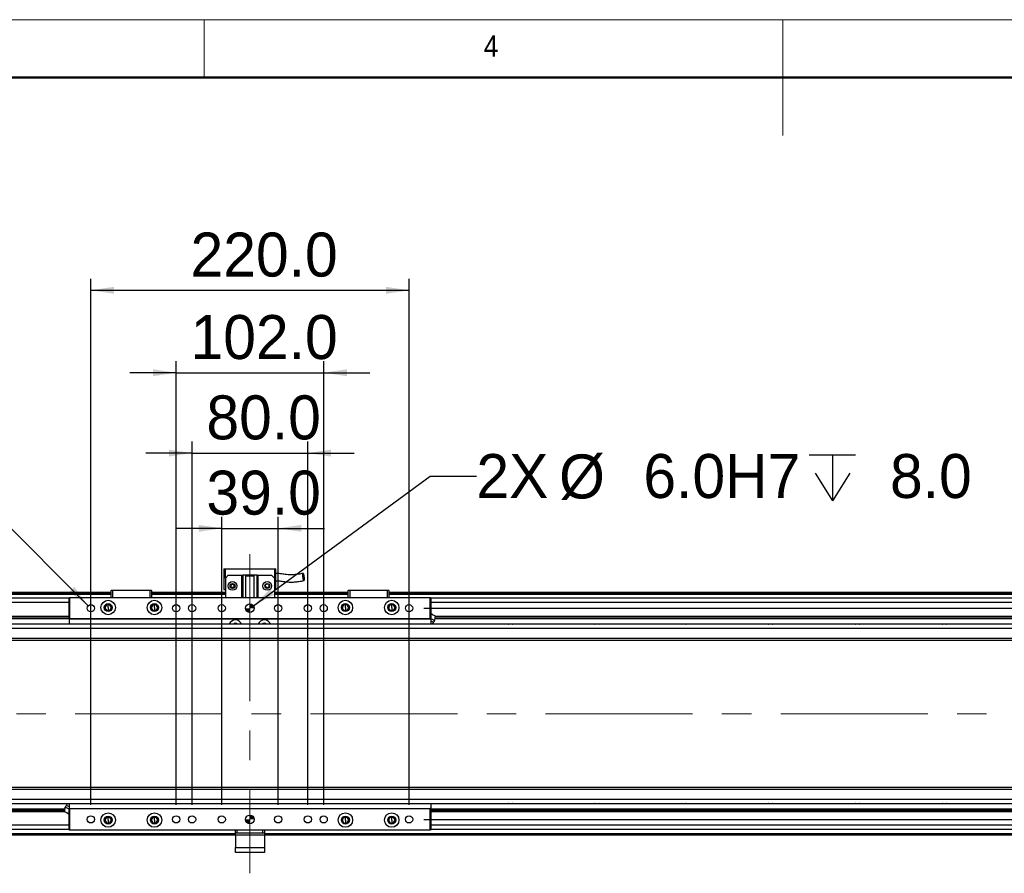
# Model space of a CAD drawing. Header units: millimetres. Extents: x 40 to 3320, y 40 to 2336.
# Tile 6 of 8: x 1153 to 1833, y 1746 to 2336. Entities that reach past the tile are written whole.
import ezdxf

# ---------------------------------------------------------------- set-up
doc = ezdxf.new("R2010")
doc.units = ezdxf.units.MM
doc.header["$LTSCALE"] = 8
doc.linetypes.add('CENTERX2', pattern=[20.32, 12.7, -2.54, 2.54, -2.54])
doc.layers.add('DIMNS', color=7, linetype='Continuous')
doc.styles.add('SLDTEXTSTYLE0', font='Gothic.ttf', dxfattribs={"width": 0.913})
doc.styles.add('SLDTEXTSTYLE7', font='txt')
doc.dimstyles.new('SLDDIMSTYLE0', dxfattribs={"dimtxt": 30.4, "dimasz": 16, "dimexe": 0, "dimexo": 0.0625, "dimgap": 7.6, "dimtad": 2, "dimdec": 1, "dimrnd": 1e-09, "dimzin": 4, "dimdsep": 46, "dimtxsty": 'SLDTEXTSTYLE7', "dimsah": 1, "dimcen": 0.09, "dimadec": 0, "dimazin": 1, "dimtfac": 1, "dimtdec": 1, "dimtmove": 0, "dimatfit": 0, "dimfxl": 0, "dimfrac": 2, "dimtolj": 1, "dimtzin": 12, "dimarcsym": 0})
doc.dimstyles.new('SLDDIMSTYLE1', dxfattribs={"dimtxt": 30.4, "dimasz": 16, "dimexe": 0, "dimexo": 0.0625, "dimgap": 7.6, "dimtad": 0, "dimtih": 1, "dimtoh": 1, "dimdec": 6, "dimrnd": 1e-09, "dimzin": 12, "dimdsep": 46, "dimtxsty": 'SLDTEXTSTYLE7', "dimsah": 1, "dimcen": 0, "dimadec": 0, "dimazin": 3, "dimtfac": 1, "dimtdec": 1, "dimtofl": 0, "dimtmove": 0, "dimatfit": 3, "dimfxl": 0, "dimfrac": 2, "dimtolj": 1, "dimtzin": 12, "dimarcsym": 0})
doc.dimstyles.new('SLDDIMSTYLE2', dxfattribs={"dimtxt": 30.4, "dimasz": 16, "dimexe": 0, "dimexo": 0.0625, "dimgap": 7.6, "dimtad": 0, "dimtih": 1, "dimtoh": 1, "dimdec": 1, "dimrnd": 1e-09, "dimzin": 4, "dimdsep": 46, "dimtxsty": 'SLDTEXTSTYLE7', "dimsah": 1, "dimcen": 0, "dimadec": 0, "dimazin": 1, "dimtfac": 1, "dimtdec": 1, "dimtofl": 0, "dimtmove": 0, "dimatfit": 3, "dimfxl": 0, "dimfrac": 2, "dimtolj": 1, "dimtzin": 12, "dimarcsym": 0})
doc.dimstyles.new('SLDDIMSTYLE3', dxfattribs={"dimtxt": 30.4, "dimasz": 16, "dimexe": 0, "dimexo": 0.0625, "dimgap": 7.6, "dimtad": 2, "dimdec": 1, "dimrnd": 1e-09, "dimzin": 4, "dimdsep": 46, "dimtxsty": 'SLDTEXTSTYLE7', "dimsah": 1, "dimcen": 0.09, "dimadec": 0, "dimazin": 1, "dimtfac": 1, "dimtdec": 1, "dimtofl": 0, "dimtmove": 0, "dimatfit": 3, "dimfxl": 0, "dimfrac": 2, "dimtolj": 1, "dimtzin": 12, "dimarcsym": 0})

# ---------------------------------------------------------------- blocks, each defined once
blk = doc.blocks.new('_D')
at = {"layer": 'DIMNS'}
for p, q in [((2493.84, 1928.99), (2493.84, 1960.99)), ((1431.86, 1928.99), (2501.84, 1928.99)), ((2493.84, 1928.99), (2493.84, 1782.99)), ((1431.86, 1782.99), (2501.84, 1782.99)), ((2493.84, 1782.99), (2493.84, 1750.99))]:
    blk.add_line(p, q, dxfattribs=at)
for points in [[(2493.84, 1928.99), (2496.24, 1944.99), (2491.44, 1944.99)], [(2493.84, 1782.99), (2491.44, 1766.99), (2496.24, 1766.99)]]:
    blk.add_solid(points, dxfattribs=at)
at = {"layer": 'DIMNS', "insert": (2453.96, 1809.66), "char_height": 30.4, "attachment_point": 1, "rotation": 90, "style": 'SLDTEXTSTYLE7'}
blk.add_mtext('146.0', dxfattribs=at)
blk = doc.blocks.new('SW_SYMBOL_HOLE_DEPTH')
at = {"layer": 'DIMNS', "color": 0}
for p, q in [((0, 7000), (6400, 7000)), ((3200, 7000), (3200, 600)), ((800, 4440), (3200, 600)), ((5600, 4440), (3200, 600))]:
    blk.add_line(p, q, dxfattribs=at)
blk = doc.blocks.new('_D_1')
at = {"layer": 'DIMNS'}
for p, q in [((1110.38, 2020.31), (1084.73, 2020.31)), ((1199.93, 1930.76), (1110.38, 2020.31))]:
    blk.add_line(p, q, dxfattribs=at)
blk.add_solid([(1199.93, 1930.76), (1190.32, 1943.77), (1186.92, 1940.37)], dxfattribs=at)
at = {"layer": 'DIMNS', "xscale": 0.004985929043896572, "yscale": 0.004985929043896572, "zscale": 0.004985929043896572}
blk.add_blockref('SW_SYMBOL_HOLE_DEPTH', (941.57, 2000.19), dxfattribs=at)
at = {"layer": 'DIMNS', "char_height": 30.4, "attachment_point": 1, "style": 'SLDTEXTSTYLE7'}
for s, insert in [('16X  M6 ', (781.76, 2035.63)), (' 13.0', (986.07, 2035.63))]:
    blk.add_mtext(s, dxfattribs=dict(at, insert=insert))
blk = doc.blocks.new('_D_2')
at = {"layer": 'DIMNS'}
for p, q in [((1314.12, 1930.76), (1436.28, 2020.31)), ((1436.28, 2020.31), (1468.28, 2020.31))]:
    blk.add_line(p, q, dxfattribs=at)
blk.add_solid([(1314.12, 1930.76), (1328.44, 1938.29), (1325.61, 1942.16)], dxfattribs=at)
at = {"layer": 'DIMNS', "xscale": 0.004985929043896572, "yscale": 0.004985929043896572, "zscale": 0.004985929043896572}
blk.add_blockref('SW_SYMBOL_HOLE_DEPTH', (1698.41, 2000.19), dxfattribs=at)
at = {"layer": 'DIMNS', "char_height": 30.4, "attachment_point": 1, "style": 'SLDTEXTSTYLE7'}
for s, insert in [('2X ', (1468.28, 2035.63)), ('%%c', (1525.44, 2035.33)), (' 6.0H7 ', (1572.41, 2035.63)), (' 8.0', (1742.9, 2035.63))]:
    blk.add_mtext(s, dxfattribs=dict(at, insert=insert))
blk = doc.blocks.new('_D_3')
at = {"layer": 'DIMNS'}
for p, q in [((1292.2, 1793.15), (1292.2, 1992.25)), ((1331.2, 1793.15), (1331.2, 1992.25)), ((1292.2, 1984.25), (1260.2, 1984.25)), ((1292.2, 1984.25), (1331.2, 1984.25)), ((1331.2, 1984.25), (1363.2, 1984.25))]:
    blk.add_line(p, q, dxfattribs=at)
for points in [[(1292.2, 1984.25), (1276.2, 1986.65), (1276.2, 1981.85)], [(1331.2, 1984.25), (1347.2, 1981.85), (1347.2, 1986.65)]]:
    blk.add_solid(points, dxfattribs=at)
at = {"layer": 'DIMNS', "insert": (1281.62, 2024.14), "char_height": 30.4, "attachment_point": 1, "style": 'SLDTEXTSTYLE7'}
blk.add_mtext('39.0', dxfattribs=at)
blk = doc.blocks.new('_D_4')
at = {"layer": 'DIMNS'}
for p, q in [((1271.7, 1793.15), (1271.7, 2044.29)), ((1351.7, 1793.15), (1351.7, 2044.29)), ((1271.7, 2036.29), (1239.7, 2036.29)), ((1271.7, 2036.29), (1351.7, 2036.29)), ((1351.7, 2036.29), (1383.7, 2036.29))]:
    blk.add_line(p, q, dxfattribs=at)
for points in [[(1271.7, 2036.29), (1255.7, 2038.69), (1255.7, 2033.89)], [(1351.7, 2036.29), (1367.7, 2033.89), (1367.7, 2038.69)]]:
    blk.add_solid(points, dxfattribs=at)
at = {"layer": 'DIMNS', "insert": (1281.62, 2076.18), "char_height": 30.4, "attachment_point": 1, "style": 'SLDTEXTSTYLE7'}
blk.add_mtext('80.0', dxfattribs=at)
blk = doc.blocks.new('_D_5')
at = {"layer": 'DIMNS'}
for p, q in [((1260.7, 1793.15), (1260.7, 2099.85)), ((1362.7, 1793.15), (1362.7, 2099.85)), ((1260.7, 2091.85), (1228.7, 2091.85)), ((1260.7, 2091.85), (1362.7, 2091.85)), ((1362.7, 2091.85), (1394.7, 2091.85))]:
    blk.add_line(p, q, dxfattribs=at)
for points in [[(1260.7, 2091.85), (1244.7, 2094.25), (1244.7, 2089.45)], [(1362.7, 2091.85), (1378.7, 2089.45), (1378.7, 2094.25)]]:
    blk.add_solid(points, dxfattribs=at)
at = {"layer": 'DIMNS', "insert": (1270.64, 2131.74), "char_height": 30.4, "attachment_point": 1, "style": 'SLDTEXTSTYLE7'}
blk.add_mtext('102.0', dxfattribs=at)
blk = doc.blocks.new('_D_6')
at = {"layer": 'DIMNS'}
for p, q in [((1201.7, 1793.15), (1201.7, 2156.88)), ((1421.7, 1793.15), (1421.7, 2156.88)), ((1201.7, 2148.88), (1421.7, 2148.88))]:
    blk.add_line(p, q, dxfattribs=at)
for points in [[(1201.7, 2148.88), (1217.7, 2146.48), (1217.7, 2151.28)], [(1421.7, 2148.88), (1405.7, 2151.28), (1405.7, 2146.48)]]:
    blk.add_solid(points, dxfattribs=at)
at = {"layer": 'DIMNS', "insert": (1270.64, 2188.77), "char_height": 30.4, "attachment_point": 1, "style": 'SLDTEXTSTYLE7'}
blk.add_mtext('220.0', dxfattribs=at)
blk = doc.blocks.new('SW_DOWELSYMBOL_0')
at = {"linetype": 'Continuous', "lineweight": 18}
h = blk.add_hatch(color=0, dxfattribs=at)
edge = h.paths.add_edge_path(flags=0)
edge.add_arc((0, 0), 3, 180, 270)
edge.add_line((0, -3), (0, 0))
edge.add_line((0, 0), (-3, 0))
h = blk.add_hatch(color=0, dxfattribs=at)
edge = h.paths.add_edge_path(flags=0)
edge.add_arc((0, 0), 3, 0, 90)
edge.add_line((0, 3), (0, 0))
edge.add_line((0, 0), (3, 0))
at = {"layer": 'DIMNS', "color": 0}
blk.add_circle((0, 0), 3, dxfattribs=at)
blk = doc.blocks.new('SW_DOWELSYMBOL_1')
at = {"linetype": 'Continuous', "lineweight": 18}
h = blk.add_hatch(color=0, dxfattribs=at)
edge = h.paths.add_edge_path(flags=0)
edge.add_arc((0, 0), 3, 180, 270)
edge.add_line((0, -3), (0, 0))
edge.add_line((0, 0), (-3, 0))
h = blk.add_hatch(color=0, dxfattribs=at)
edge = h.paths.add_edge_path(flags=0)
edge.add_arc((0, 0), 3, 0, 90)
edge.add_line((0, 3), (0, 0))
edge.add_line((0, 0), (3, 0))
at = {"layer": 'DIMNS', "color": 0}
blk.add_circle((0, 0), 3, dxfattribs=at)

msp = doc.modelspace()

# ---------------------------------------------------------------- linework, layer by layer
at = {"color": 7, "linetype": 'Continuous', "lineweight": 18}
for p, q in [((3320, 2336), (40, 2336)), ((1280, 2296), (1280, 2336)), ((1680, 2336), (1680, 2256)), ((80, 2296), (3280, 2296))]:
    msp.add_line(p, q, dxfattribs=at)
at = {"color": 7, "linetype": 'Continuous', "lineweight": 50}
msp.add_line((3280, 2296), (80, 2296), dxfattribs=at)
at = {"color": 7, "linetype": 'Continuous', "lineweight": 25}
for p, q in [((1293.7024103, 1956.2901436), (1294.7024086, 1956.2901436)), ((1293.7024103, 1956.2901436), (1293.7024103, 1941.8901457)), ((1294.7024086, 1949.890147), (1294.7024086, 1956.2901436)), ((1294.7024086, 1956.2901436), (1328.7024104, 1956.2901436)), ((1328.7024104, 1956.2901436), (1329.7024087, 1956.2901436)), ((1328.7024104, 1956.2901436), (1328.7024104, 1949.890147)), ((1329.7024087, 1941.8901457), (1329.7024087, 1956.2901436)), ((1296.7024098, 1951.8901436), (1294.7024086, 1949.890147)), ((1294.7024086, 1949.890147), (1294.7024086, 1936.4901437)), ((1296.7024098, 1951.8901436), (1306.2024095, 1951.8901436)), ((1306.2024095, 1936.4901437), (1306.2024095, 1951.8901436)), ((1306.2024095, 1951.8901436), (1306.7024096, 1951.8901436)), ((1306.7024096, 1951.8901436), (1306.7024096, 1936.4901437)), ((1316.7024094, 1951.8901436), (1306.7024096, 1951.8901436)), ((1308.7024095, 1951.4901443), (1308.7024095, 1936.4901437)), ((1308.7024095, 1951.4901443), (1314.7024095, 1951.4901443)), ((1314.7024095, 1936.4901437), (1314.7024095, 1951.4901443)), ((1316.7024094, 1936.4901437), (1316.7024094, 1951.8901436)), ((1316.7024094, 1951.8901436), (1317.2024095, 1951.8901436)), ((1317.2024095, 1951.8901436), (1317.2024095, 1936.4901437)), ((1317.2024095, 1951.8901436), (1326.7024092, 1951.8901436)), ((1328.7024104, 1949.890147), (1326.7024092, 1951.8901436)), ((1328.7024104, 1949.890147), (1328.7024104, 1936.4901437)), ((1215.7024087, 1939.9901433), (243.7024505, 1939.9901433)), ((1215.7024087, 1941.1901413), (1216.0024063, 1941.4901464)), ((1216.7024107, 1941.1901413), (1215.7024087, 1941.1901413)), ((1215.7024087, 1936.4901437), (1215.7024087, 1941.1901413)), ((1216.0024063, 1941.4901464), (1216.8266715, 1941.4901464)), ((1216.7024107, 1941.1901413), (1216.8266715, 1941.4901464)), ((1242.7024112, 1941.1901413), (1216.7024107, 1941.1901413)), ((1216.7024107, 1941.1901413), (1216.7024107, 1936.4901437)), ((1216.8266715, 1941.4901464), (1242.578143, 1941.4901464)), ((1242.578143, 1941.4901464), (1243.4024082, 1941.4901464)), ((1242.7024112, 1941.1901413), (1242.578143, 1941.4901464)), ((1243.7024058, 1941.1901413), (1242.7024112, 1941.1901413)), ((1242.7024112, 1936.4901437), (1242.7024112, 1941.1901413)), ((1243.4024082, 1941.4901464), (1243.7024058, 1941.1901413)), ((1243.7024058, 1941.1901413), (1243.7024058, 1936.4901437)), ((1294.7024086, 1939.9901433), (1243.7024058, 1939.9901433)), ((1293.7024103, 1941.8901457), (1294.7024086, 1941.8901457)), ((1328.7024104, 1941.8901457), (1329.7024087, 1941.8901457)), ((1379.7024132, 1939.9901433), (1328.7024104, 1939.9901433)), ((1379.7024132, 1941.1901413), (1380.0024108, 1941.4901464)), ((1380.7024078, 1941.1901413), (1379.7024132, 1941.1901413)), ((1379.7024132, 1936.4901437), (1379.7024132, 1941.1901413)), ((1380.0024108, 1941.4901464), (1380.826676, 1941.4901464)), ((1380.7024078, 1941.1901413), (1380.826676, 1941.4901464)), ((1406.7024083, 1941.1901413), (1380.7024078, 1941.1901413)), ((1380.7024078, 1941.1901413), (1380.7024078, 1936.4901437)), ((1380.826676, 1941.4901464), (1406.5781475, 1941.4901464)), ((1406.5781475, 1941.4901464), (1407.4024127, 1941.4901464)), ((1406.7024083, 1941.1901413), (1406.5781475, 1941.4901464)), ((1407.7024103, 1941.1901413), (1406.7024083, 1941.1901413)), ((1406.7024083, 1936.4901437), (1406.7024083, 1941.1901413)), ((1407.4024127, 1941.4901464), (1407.7024103, 1941.1901413)), ((1407.7024103, 1941.1901413), (1407.7024103, 1936.4901437)), ((2379.7023685, 1939.9901433), (1407.7024103, 1939.9901433)), ((1215.7024087, 1939.4901423), (243.7024505, 1939.4901423)), ((1215.7024087, 1938.4901477), (243.7024505, 1938.4901477)), ((1186.7024095, 1935.9950079), (243.7024505, 1935.9950079)), ((361.7024214, 1939.7901474), (1215.7024087, 1939.7901474)), ((361.7024214, 1939.590144), (1215.7024087, 1939.590144)), ((1186.7024095, 1936.1901461), (1187.0024071, 1936.4901437)), ((1186.7024095, 1921.7901482), (1186.7024095, 1936.1901461)), ((1186.7024095, 1936.1901461), (1187.0024071, 1936.1901461)), ((1187.0024071, 1936.4901437), (1436.4024119, 1936.4901437)), ((1187.0024071, 1936.4901437), (1187.0024071, 1936.1901461)), ((1187.0024071, 1936.1901461), (1187.0024071, 1921.7901482)), ((1436.4024119, 1936.1901461), (1187.0024071, 1936.1901461)), ((1243.7024058, 1939.7901474), (1294.7024086, 1939.7901474)), ((1243.7024058, 1939.590144), (1294.7024086, 1939.590144)), ((1294.7024086, 1939.4901423), (1243.7024058, 1939.4901423)), ((1294.7024086, 1938.4901477), (1243.7024058, 1938.4901477)), ((1328.7024104, 1939.7901474), (1379.7024132, 1939.7901474)), ((1328.7024104, 1939.590144), (1379.7024132, 1939.590144)), ((1379.7024132, 1939.4901423), (1328.7024104, 1939.4901423)), ((1379.7024132, 1938.4901477), (1328.7024104, 1938.4901477)), ((1407.7024103, 1939.7901474), (2261.7023976, 1939.7901474)), ((1407.7024103, 1939.590144), (2261.7023976, 1939.590144)), ((2379.7023685, 1939.4901423), (1407.7024103, 1939.4901423)), ((2379.7023685, 1938.4901477), (1407.7024103, 1938.4901477)), ((1436.4024119, 1936.4901437), (1436.4024119, 1936.1901461)), ((1436.4024119, 1936.4901437), (1436.7024095, 1936.1901461)), ((1436.4024119, 1921.7901482), (1436.4024119, 1936.1901461)), ((1436.4024119, 1936.1901461), (1436.7024095, 1936.1901461)), ((1436.7024095, 1936.1901461), (1436.7024095, 1921.7901482)), ((2379.7023685, 1935.9950079), (1436.7024095, 1935.9950079)), ((1213.7024121, 1931.5571441), (1213.7024121, 1931.990142)), ((1213.7024121, 1929.4901444), (1213.7024121, 1931.5571441)), ((1213.7024121, 1929.4901444), (1213.7024121, 1927.4231447)), ((1213.7024121, 1927.4231447), (1213.7024121, 1926.9901468)), ((1245.7024099, 1931.5571441), (1245.7024099, 1931.990142)), ((1245.7024099, 1929.4901444), (1245.7024099, 1931.5571441)), ((1245.7024099, 1929.4901444), (1245.7024099, 1927.4231447)), ((1245.7024099, 1927.4231447), (1245.7024099, 1926.9901468)), ((1377.7024091, 1931.5571441), (1377.7024091, 1931.990142)), ((1377.7024091, 1929.4901444), (1377.7024091, 1931.5571441)), ((1377.7024091, 1929.4901444), (1377.7024091, 1927.4231447)), ((1377.7024091, 1927.4231447), (1377.7024091, 1926.9901468)), ((1409.7024069, 1931.5571441), (1409.7024069, 1931.990142)), ((1409.7024069, 1929.4901444), (1409.7024069, 1931.5571441)), ((1409.7024069, 1929.4901444), (1409.7024069, 1927.4231447)), ((1409.7024069, 1927.4231447), (1409.7024069, 1926.9901468)), ((251.7024667, 1923.4901471), (1186.7024095, 1923.4901471)), ((251.7024667, 1923.1829448), (1186.7024095, 1923.1829448)), ((251.7024667, 1922.1002488), (1186.7024095, 1922.1002488)), ((251.7024667, 1921.7930464), (1186.7024095, 1921.7930464)), ((1186.7024095, 1921.7901482), (1187.0024071, 1921.7901482)), ((1186.7024095, 1921.7901482), (1187.0024071, 1921.4901431)), ((1186.7024095, 1921.7901482), (1186.7024095, 1917.9901434)), ((1187.0024071, 1921.7901482), (1436.4024119, 1921.7901482)), ((1187.0024071, 1921.7901482), (1187.0024071, 1921.4901431)), ((1436.4024119, 1921.4901431), (1187.0024071, 1921.4901431)), ((1436.4024119, 1921.7901482), (1436.7024095, 1921.7901482)), ((1436.4024119, 1921.7901482), (1436.4024119, 1921.4901431)), ((1436.4024119, 1921.4901431), (1436.7024095, 1921.7901482)), ((1436.7024095, 1921.7901482), (1436.7024095, 1917.9901434)), ((1439.7024156, 1923.7311585), (1439.3635632, 1920.5072699)), ((1439.4987018, 1921.7930464), (2371.7023523, 1921.7930464)), ((1439.5309926, 1922.1002488), (2371.7023523, 1922.1002488)), ((1439.6447928, 1923.1829448), (2371.7023523, 1923.1829448)), ((1439.6770836, 1923.4901471), (2371.7023523, 1923.4901471)), ((2358.70246, 1917.9901434), (264.702359, 1917.9901434)), ((2358.70246, 1914.9901411), (264.702359, 1914.9901411)), ((2358.70246, 1907.9901418), (264.702359, 1907.9901418)), ((264.702359, 1906.9901398), (2358.70246, 1906.9901398)), ((2358.70246, 1804.9901491), (264.702359, 1804.9901491)), ((264.702359, 1803.9901471), (2358.70246, 1803.9901471)), ((264.702359, 1796.9901478), (2358.70246, 1796.9901478)), ((251.7024667, 1790.1872425), (1183.9061172, 1790.1872425)), ((264.702359, 1793.9901455), (2358.70246, 1793.9901455)), ((1183.7024034, 1788.2491304), (1184.0412558, 1791.473019)), ((1186.7024095, 1793.9901455), (1186.7024095, 1790.1901408)), ((1187.0024071, 1790.4901458), (1186.7024095, 1790.1901408)), ((1187.0024071, 1790.1901408), (1186.7024095, 1790.1901408)), ((1186.7024095, 1775.7901429), (1186.7024095, 1790.1901408)), ((1187.0024071, 1790.4901458), (1436.4024119, 1790.4901458)), ((1187.0024071, 1790.4901458), (1187.0024071, 1790.1901408)), ((1436.4024119, 1790.1901408), (1187.0024071, 1790.1901408)), ((1187.0024071, 1790.1901408), (1187.0024071, 1775.7901429)), ((1436.4024119, 1790.4901458), (1436.4024119, 1790.1901408)), ((1436.7024095, 1790.1901408), (1436.4024119, 1790.4901458)), ((1436.7024095, 1790.1901408), (1436.4024119, 1790.1901408)), ((1436.4024119, 1775.7901429), (1436.4024119, 1790.1901408)), ((1436.7024095, 1793.9901455), (1436.7024095, 1790.1901408)), ((1436.7024095, 1790.1901408), (1436.7024095, 1775.7901429)), ((1436.7024095, 1790.1872425), (2371.7023523, 1790.1872425)), ((251.7024667, 1789.8800401), (1183.8738264, 1789.8800401)), ((251.7024667, 1788.7973441), (1183.7600262, 1788.7973441)), ((251.7024667, 1788.4901418), (1183.7277354, 1788.4901418)), ((1213.7024121, 1784.5571442), (1213.7024121, 1784.9901421)), ((1213.7024121, 1782.4901445), (1213.7024121, 1784.5571442)), ((1245.7024099, 1784.5571442), (1245.7024099, 1784.9901421)), ((1245.7024099, 1782.4901445), (1245.7024099, 1784.5571442)), ((1377.7024091, 1784.5571442), (1377.7024091, 1784.9901421)), ((1377.7024091, 1782.4901445), (1377.7024091, 1784.5571442)), ((1409.7024069, 1784.5571442), (1409.7024069, 1784.9901421)), ((1409.7024069, 1782.4901445), (1409.7024069, 1784.5571442)), ((1436.7024095, 1789.8800401), (2371.7023523, 1789.8800401)), ((1436.7024095, 1788.7973441), (2371.7023523, 1788.7973441)), ((1436.7024095, 1788.4901418), (2371.7023523, 1788.4901418)), ((1213.7024121, 1782.4901445), (1213.7024121, 1780.4231448)), ((1213.7024121, 1780.4231448), (1213.7024121, 1779.9901469)), ((1245.7024099, 1782.4901445), (1245.7024099, 1780.4231448)), ((1245.7024099, 1780.4231448), (1245.7024099, 1779.9901469)), ((1377.7024091, 1782.4901445), (1377.7024091, 1780.4231448)), ((1377.7024091, 1780.4231448), (1377.7024091, 1779.9901469)), ((1409.7024069, 1782.4901445), (1409.7024069, 1780.4231448)), ((1409.7024069, 1780.4231448), (1409.7024069, 1779.9901469)), ((1186.7024095, 1775.985281), (243.7024505, 1775.985281)), ((1301.7024097, 1771.9901456), (243.7024505, 1771.9901456)), ((1187.0024071, 1775.7901429), (1186.7024095, 1775.7901429)), ((1187.0024071, 1775.4901452), (1186.7024095, 1775.7901429)), ((1187.0024071, 1775.7901429), (1436.4024119, 1775.7901429)), ((1187.0024071, 1775.7901429), (1187.0024071, 1775.4901452)), ((1436.4024119, 1775.4901452), (1187.0024071, 1775.4901452)), ((1301.7024097, 1773.4901412), (1301.7024097, 1775.4901452)), ((1302.7024099, 1773.4901412), (1301.7024097, 1773.4901412)), ((1301.7024097, 1771.9901456), (1301.7024097, 1773.4901412)), ((1321.7024093, 1771.9901456), (1301.7024097, 1771.9901456)), ((1301.7024097, 1771.9901456), (1301.7024097, 1763.4901433)), ((1302.7024099, 1775.4901452), (1302.7024099, 1773.4901412)), ((1320.7024091, 1773.4901412), (1302.7024099, 1773.4901412)), ((1320.7024091, 1773.4901412), (1320.7024091, 1775.4901452)), ((1321.7024093, 1773.4901412), (1320.7024091, 1773.4901412)), ((1321.7024093, 1775.4901452), (1321.7024093, 1773.4901412)), ((1321.7024093, 1773.4901412), (1321.7024093, 1771.9901456)), ((1321.7024093, 1771.9901456), (1321.7024093, 1763.4901433)), ((2379.7023685, 1771.9901456), (1321.7024093, 1771.9901456)), ((1436.7024095, 1775.7901429), (1436.4024119, 1775.7901429)), ((1436.7024095, 1775.7901429), (1436.4024119, 1775.4901452)), ((1436.4024119, 1775.7901429), (1436.4024119, 1775.4901452)), ((2379.7023685, 1775.985281), (1436.7024095, 1775.985281)), ((1301.7024097, 1763.4901433), (1321.7024093, 1763.4901433)), ((1301.7024097, 1759.9901436), (1301.7024097, 1763.4901433)), ((1321.7024093, 1763.4901433), (1321.7024093, 1759.9901436)), ((1321.7024093, 1759.9901436), (1301.7024097, 1759.9901436))]:
    msp.add_line(p, q, dxfattribs=at)
at = {"color": 8, "linetype": 'Continuous', "lineweight": 25}
for p, q in [((1186.7024095, 1932.9950093), (243.7024505, 1932.9950093)), ((2379.7023685, 1932.9950093), (1436.7024095, 1932.9950093)), ((1186.7024095, 1778.9852796), (243.7024505, 1778.9852796)), ((2379.7023685, 1778.9852796), (1436.7024095, 1778.9852796)), ((1301.7024097, 1772.9901476), (243.7024505, 1772.9901476)), ((2379.7023685, 1772.9901476), (1321.7024093, 1772.9901476))]:
    msp.add_line(p, q, dxfattribs=at)
at = {"color": 7, "linetype": 'Continuous', "lineweight": 25, "flags": 128}
for points in [[(1439.7024156, 1923.7311585), (1439.5377428, 1923.8010524), (1439.0688331, 1924.0001021), (1438.3670331, 1924.2979912), (1437.5392289, 1924.6493755), (1436.7114098, 1925.0007673), (1436.7024095, 1925.004582)], [(1439.3635632, 1920.5072699), (1439.1805024, 1920.5849795), (1438.6533738, 1920.8087353), (1437.8457607, 1921.151544), (1436.8550868, 1921.5720622), (1436.7024095, 1921.6368674)], [(1438.5033787, 1919.2428617), (1438.3368285, 1919.3135528), (1437.8573091, 1919.5171027), (1437.1226222, 1919.8289616), (1436.7024095, 1920.0073285)], [(1490.1817234, 1917.9901434), (1490.3641732, 1918.0477364), (1491.7024167, 1918.240144)], [(1491.7024167, 1918.240144), (1493.0406452, 1918.0477364), (1493.2230951, 1917.9901434)], [(1550.1817257, 1917.9901434), (1550.3641756, 1918.0477364), (1551.7024041, 1918.240144)], [(1551.7024041, 1918.240144), (1553.0406327, 1918.0477364), (1553.2230974, 1917.9901434)], [(1610.1817281, 1917.9901434), (1610.3641779, 1918.0477364), (1611.7024214, 1918.240144)], [(1611.7024214, 1918.240144), (1613.0406351, 1918.0477364), (1613.2230849, 1917.9901434)], [(1670.1817305, 1917.9901434), (1670.3641803, 1918.0477364), (1671.7024238, 1918.240144)], [(1671.7024238, 1918.240144), (1673.0406375, 1918.0477364), (1673.2230873, 1917.9901434)], [(1730.1817329, 1917.9901434), (1730.3641827, 1918.0477364), (1731.7023964, 1918.240144)], [(1731.7023964, 1918.240144), (1733.0406399, 1918.0477364), (1733.2230897, 1917.9901434)], [(1790.1817055, 1917.9901434), (1790.3641851, 1918.0477364), (1791.7023988, 1918.240144)], [(1791.7023988, 1918.240144), (1793.0406423, 1918.0477364), (1793.2230921, 1917.9901434)], [(1184.0412558, 1791.473019), (1184.2243166, 1791.3953094), (1184.7514452, 1791.1715536), (1185.5590583, 1790.8287449), (1186.5497322, 1790.4082267), (1186.7024095, 1790.3434215)], [(1184.9014403, 1792.7374272), (1185.0679905, 1792.6667361), (1185.5475099, 1792.4631862), (1186.2821968, 1792.1513273), (1186.7024095, 1791.9729604)], [(1491.7024167, 1793.740145), (1490.3641732, 1793.9325525), (1490.1817234, 1793.9901455)], [(1493.2230951, 1793.9901455), (1493.0406452, 1793.9325525), (1491.7024167, 1793.740145)], [(1551.7024041, 1793.740145), (1550.3641756, 1793.9325525), (1550.1817257, 1793.9901455)], [(1553.2230974, 1793.9901455), (1553.0406327, 1793.9325525), (1551.7024041, 1793.740145)], [(1611.7024214, 1793.740145), (1610.3641779, 1793.9325525), (1610.1817281, 1793.9901455)], [(1613.2230849, 1793.9901455), (1613.0406351, 1793.9325525), (1611.7024214, 1793.740145)], [(1671.7024238, 1793.740145), (1670.3641803, 1793.9325525), (1670.1817305, 1793.9901455)], [(1673.2230873, 1793.9901455), (1673.0406375, 1793.9325525), (1671.7024238, 1793.740145)], [(1731.7023964, 1793.740145), (1730.3641827, 1793.9325525), (1730.1817329, 1793.9901455)], [(1733.2230897, 1793.9901455), (1733.0406399, 1793.9325525), (1731.7023964, 1793.740145)], [(1791.7023988, 1793.740145), (1790.3641851, 1793.9325525), (1790.1817055, 1793.9901455)], [(1793.2230921, 1793.9901455), (1793.0406423, 1793.9325525), (1791.7023988, 1793.740145)], [(1183.7024034, 1788.2491304), (1183.8670762, 1788.1792365), (1184.3359859, 1787.9801868), (1185.0377859, 1787.6822977), (1185.8655901, 1787.3309134), (1186.6934092, 1786.9795217), (1186.7024095, 1786.975707)]]:
    msp.add_lwpolyline(points, dxfattribs=at)
at = {"color": 7, "linetype": 'Continuous', "lineweight": 25}
for centre, radius in [((1299.7024095, 1944.3901445), 3), ((1323.7024095, 1944.3901445), 3), ((1299.7024095, 1944.3901445), 1.7), ((1299.7024095, 1944.3901445), 1.6), ((1323.7024095, 1944.3901445), 1.7), ((1323.7024095, 1944.3901445), 1.6), ((1213.7024095, 1929.4901438), 5), ((1245.7024095, 1929.4901438), 5), ((1377.7024095, 1929.4901438), 5), ((1409.7024095, 1929.4901438), 5), ((1201.7024095, 1928.9901445), 2.5), ((1213.7024095, 1929.4901438), 2.75), ((1245.7024095, 1929.4901438), 2.75), ((1260.7024095, 1928.9901445), 2.5), ((1271.7024095, 1928.9901445), 2.5), ((1292.2024095, 1928.9901445), 2.5), ((1311.7024095, 1928.9901445), 3), ((1331.2024095, 1928.9901445), 2.5), ((1351.7024095, 1928.9901445), 2.5), ((1362.7024095, 1928.9901445), 2.5), ((1377.7024095, 1929.4901438), 2.75), ((1409.7024095, 1929.4901438), 2.75), ((1421.7024095, 1928.9901445), 2.5), ((1201.7024095, 1782.9901445), 2.5), ((1213.7024095, 1782.4901451), 5), ((1213.7024095, 1782.4901451), 2.75), ((1245.7024095, 1782.4901451), 5), ((1245.7024095, 1782.4901451), 2.75), ((1260.7024095, 1782.9901445), 2.5), ((1271.7024095, 1782.9901445), 2.5), ((1292.2024095, 1782.9901445), 2.5), ((1311.7024095, 1782.9901445), 3), ((1331.2024095, 1782.9901445), 2.5), ((1351.7024095, 1782.9901445), 2.5), ((1362.7024095, 1782.9901445), 2.5), ((1377.7024095, 1782.4901451), 5), ((1377.7024095, 1782.4901451), 2.75), ((1409.7024095, 1782.4901451), 5), ((1409.7024095, 1782.4901451), 2.75), ((1421.7024095, 1782.9901445), 2.5)]:
    msp.add_circle(centre, radius, dxfattribs=at)
for centre, radius, start, end in [((1213.7024095, 1929.4901438), 2.5, 90, 270), ((1213.7024095, 1929.4901438), 2.067, 90, 270), ((1213.7024095, 1929.4901438), 2.5, 270, 90), ((1213.7024095, 1929.4901438), 2.067, 270, 90), ((1245.7024095, 1929.4901438), 2.5, 90, 270), ((1245.7024095, 1929.4901438), 2.067, 90, 270), ((1245.7024095, 1929.4901438), 2.5, 270, 90), ((1245.7024095, 1929.4901438), 2.067, 270, 90), ((1377.7024095, 1929.4901438), 2.5, 90, 270), ((1377.7024095, 1929.4901438), 2.067, 90, 270), ((1377.7024095, 1929.4901438), 2.5, 270, 90), ((1377.7024095, 1929.4901438), 2.067, 270, 90), ((1409.7024095, 1929.4901438), 2.5, 90, 270), ((1409.7024095, 1929.4901438), 2.067, 90, 270), ((1409.7024095, 1929.4901438), 2.5, 270, 90), ((1409.7024095, 1929.4901438), 2.067, 270, 90), ((1301.7024095, 1916.4901445), 4.5, 19.4712172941, 160.5287827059), ((1321.7024095, 1916.4901445), 4.5, 19.4712172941, 160.5287827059), ((1301.7024095, 1916.4901445), 2.1, 45.58468176, 134.41531824), ((1321.7024095, 1916.4901445), 2.1, 45.58468176, 134.41531824), ((1213.7024095, 1782.4901451), 2.5, 90, 270), ((1213.7024095, 1782.4901451), 2.067, 90, 270), ((1213.7024095, 1782.4901451), 2.5, 270, 90), ((1213.7024095, 1782.4901451), 2.067, 270, 90), ((1245.7024095, 1782.4901451), 2.5, 90, 270), ((1245.7024095, 1782.4901451), 2.067, 90, 270), ((1245.7024095, 1782.4901451), 2.5, 270, 90), ((1245.7024095, 1782.4901451), 2.067, 270, 90), ((1377.7024095, 1782.4901451), 2.5, 90, 270), ((1377.7024095, 1782.4901451), 2.067, 90, 270), ((1377.7024095, 1782.4901451), 2.5, 270, 90), ((1377.7024095, 1782.4901451), 2.067, 270, 90), ((1409.7024095, 1782.4901451), 2.5, 90, 270), ((1409.7024095, 1782.4901451), 2.067, 90, 270), ((1409.7024095, 1782.4901451), 2.5, 270, 90), ((1409.7024095, 1782.4901451), 2.067, 270, 90)]:
    msp.add_arc(centre, radius, start, end, dxfattribs=at)
for points, knots in [([(1348.4441952, 1953.041601), (1347.3998975, 1952.8757217), (1345.5797927, 1952.586611), (1343.2012855, 1952.2157985), (1341.3907517, 1952.0715323), (1339.806535, 1952.0434557), (1338.0366562, 1952.123497), (1336.1820238, 1952.3453991), (1334.2845386, 1952.6314485), (1332.7647871, 1952.8531601), (1331.3443123, 1952.988251), (1330.4004977, 1953.0407667), (1329.843239, 1953.0183147), (1329.7024087, 1953.0126406)], [0, 0, 0, 0, 0.1728203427, 0.3012083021, 0.3945074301, 0.4621971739, 0.5503027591, 0.6704387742, 0.7542680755, 0.8531347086, 0.9124961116, 0.9778860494, 1, 1, 1, 1]), ([(1329.7024087, 1948.0043827), (1330.0715409, 1948.0204015), (1330.9590699, 1948.0589165), (1332.330333, 1947.8794412), (1333.7468652, 1947.6786706), (1335.0227292, 1947.4863586), (1336.1229146, 1947.3392285), (1337.0758692, 1947.2337767), (1338.3215449, 1947.1249709), (1340.1502157, 1947.0476925), (1342.7499561, 1947.1459027), (1345.749135, 1947.5643937), (1347.8872656, 1947.9136812), (1349.0149581, 1948.0979024)], [0, 0, 0, 0, 0.0561696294, 0.1350523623, 0.2093718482, 0.2758300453, 0.3326389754, 0.3788412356, 0.4216809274, 0.5224866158, 0.6560406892, 0.8185890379, 1, 1, 1, 1]), ([(1348.0624275, 1951.8795489), (1348.0887788, 1952.1286494), (1348.1415404, 1952.6274078), (1348.3193534, 1953.0322943), (1348.5420168, 1953.0736126), (1348.7738871, 1952.7934533), (1348.9898711, 1952.2825925), (1349.177133, 1951.589216), (1349.3174127, 1950.7819449), (1349.3949826, 1949.9426746), (1349.3989231, 1949.1638697), (1349.3261461, 1948.5430432), (1349.1849451, 1948.1522106), (1348.9859339, 1948.0652209), (1348.7848591, 1948.1693833), (1348.5952877, 1948.5138687), (1348.4253936, 1949.0448454), (1348.2740919, 1949.7784472), (1348.162782, 1950.524652), (1348.0890451, 1951.0686664), (1348.06084, 1951.3276068), (1348.0491201, 1951.4126505), (1348.0492095, 1951.4349758), (1348.0480223, 1951.5091554), (1348.050751, 1951.6652657), (1348.0579484, 1951.7973503), (1348.0624275, 1951.8795489)], [0, 0, 0, 0, 0.0648169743, 0.1297789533, 0.1897320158, 0.2426183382, 0.2944129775, 0.3462427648, 0.3987238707, 0.4521993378, 0.5066011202, 0.561451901, 0.6160514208, 0.6697720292, 0.7270681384, 0.7653771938, 0.8036909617, 0.8589087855, 0.9142287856, 0.9495542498, 0.9640008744, 0.9648506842, 0.9657586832, 0.968709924, 0.9805276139, 1, 1, 1, 1]), ([(1299.4898499, 1943.2599573), (1299.3609462, 1943.2815436), (1299.1025225, 1943.3248194), (1298.764021, 1943.5481753), (1298.5040727, 1943.867371), (1298.3554246, 1944.2700349), (1298.342607, 1944.7139974), (1298.4779074, 1945.1507114), (1298.7368129, 1945.5224088), (1298.9808374, 1945.6853855), (1299.0951116, 1945.7617058)], [0, 0, 0, 0, 0.115352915, 0.2312572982, 0.3517814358, 0.4770109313, 0.6065217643, 0.7402417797, 0.8783578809, 1, 1, 1, 1]), ([(1299.7024075, 1943.2400717), (1299.7064179, 1943.2400868), (1299.8266442, 1943.2405407), (1300.0642372, 1943.279678), (1300.3801268, 1943.4390316), (1300.6340558, 1943.6858596), (1300.802338, 1943.9973748), (1300.8695093, 1944.3450434), (1300.8293153, 1944.6968366), (1300.685609, 1945.0204193), (1300.4515921, 1945.2861241), (1300.1486834, 1945.4695049), (1299.8047196, 1945.5535795), (1299.4513892, 1945.5307284), (1299.1211318, 1945.403104), (1298.844239, 1945.1824148), (1298.6462683, 1944.8888375), (1298.545424, 1944.5493921), (1298.5508986, 1944.1954853), (1298.6620508, 1943.8589164), (1298.8692091, 1943.5731273), (1299.1516326, 1943.3550778), (1299.377114, 1943.2916632), (1299.4898499, 1943.2599573)], [0, 0, 0, 0, 0.0017225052, 0.0516387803, 0.1015516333, 0.1514632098, 0.2013766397, 0.2512938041, 0.3012083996, 0.3511192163, 0.4010317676, 0.4509480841, 0.5008641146, 0.5507763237, 0.6006879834, 0.6506022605, 0.7005186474, 0.7504337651, 0.8003445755, 0.8502575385, 0.9001738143, 0.9500890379, 1, 1, 1, 1]), ([(1300.3097081, 1945.7617058), (1300.4411223, 1945.6715824), (1300.7099916, 1945.4871928), (1300.9704212, 1945.0634492), (1301.077093, 1944.587914), (1301.0145702, 1944.1192197), (1300.8032785, 1943.7150796), (1300.4785133, 1943.4207226), (1300.1605583, 1943.2870582), (1299.9690361, 1943.2659231), (1299.9149754, 1943.2599573)], [0, 0, 0, 0, 0.1407951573, 0.288062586, 0.4304346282, 0.5679404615, 0.700592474, 0.8284733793, 0.9515834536, 1, 1, 1, 1]), ([(1323.5740799, 1943.257439), (1323.5178816, 1943.2595754), (1323.3245435, 1943.2669251), (1322.9984515, 1943.3786319), (1322.6568544, 1943.6483036), (1322.4201177, 1944.0349644), (1322.3270618, 1944.4952685), (1322.4001532, 1944.9763215), (1322.6411209, 1945.4162609), (1322.9125851, 1945.6566788), (1323.0770886, 1945.7513351), (1323.0951119, 1945.7617058)], [0, 0, 0, 0, 0.0488399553, 0.1680233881, 0.2919220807, 0.4205446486, 0.5539589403, 0.6921663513, 0.8349309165, 0.9819147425, 1, 1, 1, 1]), ([(1323.4898501, 1943.2599573), (1323.3580915, 1943.2990764), (1323.1124519, 1943.3720066), (1322.8393668, 1943.608309), (1322.6720635, 1943.8556768), (1322.5722232, 1944.1236018), (1322.5476047, 1944.3332908), (1322.5546268, 1944.4650212), (1322.5568118, 1944.4907646), (1322.5572929, 1944.4960161), (1322.557477, 1944.4979891), (1322.557534, 1944.4985751), (1322.5575194, 1944.4984289), (1322.557518, 1944.4984151)], [0, 0, 0, 0, 0.2369233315, 0.4416997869, 0.6142397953, 0.754507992, 0.9380823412, 0.9829669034, 0.9897895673, 0.9952055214, 0.997551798, 0.9997702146, 1, 1, 1, 1]), ([(1323.9149756, 1943.2599573), (1324.0544474, 1943.2845262), (1324.3336449, 1943.3337088), (1324.6858074, 1943.5873251), (1324.9362673, 1943.9333086), (1325.0603362, 1944.3437602), (1325.0504479, 1944.7717062), (1324.9104675, 1945.174282), (1324.662059, 1945.52544), (1324.4272102, 1945.6829154), (1324.3097074, 1945.7617058)], [0, 0, 0, 0, 0.1248081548, 0.24984354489, 0.37486151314, 0.49985658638, 0.62484309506, 0.74982845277, 0.87483063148, 1, 1, 1, 1]), ([(1437.636906, 1924.8795016), (1437.4968809, 1924.9268852), (1437.2168253, 1925.0216541), (1436.922928, 1924.989456), (1436.7759765, 1924.9733566)], [0, 0, 0, 0, 0.499990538, 1, 1, 1, 1]), ([(1437.636906, 1924.8795016), (1437.768259, 1924.8116894), (1438.0309679, 1924.6760635), (1438.2119662, 1924.44229), (1438.3024664, 1924.3254019)], [0, 0, 0, 0, 0.4999942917, 1, 1, 1, 1]), ([(1438.5033787, 1919.2428617), (1438.6973324, 1919.4191789), (1439.085241, 1919.7718145), (1439.2707889, 1920.2621176), (1439.3635632, 1920.5072699)], [0, 0, 0, 0, 0.4999982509, 1, 1, 1, 1]), ([(1438.0373151, 1917.9901434), (1438.0378631, 1918.0058277), (1438.0534636, 1918.4523151), (1438.282443, 1918.8546551), (1438.5033787, 1919.2428617)], [0, 0, 0, 0, 0.0351280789, 1, 1, 1, 1]), ([(1184.9014403, 1792.7374272), (1184.7074866, 1792.56111), (1184.319578, 1792.2084744), (1184.1340301, 1791.7181713), (1184.0412558, 1791.473019)], [0, 0, 0, 0, 0.4999982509, 1, 1, 1, 1]), ([(1185.3675039, 1793.9901455), (1185.3669559, 1793.9744612), (1185.3513554, 1793.5279738), (1185.122376, 1793.1256338), (1184.9014403, 1792.7374272)], [0, 0, 0, 0, 0.0351280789, 1, 1, 1, 1]), ([(1185.767913, 1787.1007873), (1185.63656, 1787.1685995), (1185.3738511, 1787.3042254), (1185.1928528, 1787.5379989), (1185.1023526, 1787.654887)], [0, 0, 0, 0, 0.4999942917, 1, 1, 1, 1]), ([(1185.767913, 1787.1007873), (1185.9079381, 1787.0534037), (1186.1879937, 1786.9586348), (1186.481891, 1786.990833), (1186.6288425, 1787.0069323)], [0, 0, 0, 0, 0.499990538, 1, 1, 1, 1])]:
    msp.add_open_spline(points, degree=3, knots=knots, dxfattribs=at)
at = {"layer": 'DIMNS', "linetype": 'CENTERX2', "lineweight": 18}
for p, q in [((1311.7024095, 1966.2901445), (1311.7024095, 1745.6901445)), ((2430.5024095, 1855.9901445), (192.9024095, 1855.9901445))]:
    msp.add_line(p, q, dxfattribs=at)

# ---------------------------------------------------------------- block references
at = {"layer": 'DIMNS'}
for name, p in [('SW_DOWELSYMBOL_0', (1311.7024095, 1928.9901445)), ('SW_DOWELSYMBOL_1', (1311.7024095, 1782.9901445))]:
    msp.add_blockref(name, p, dxfattribs=at)

# ---------------------------------------------------------------- texts
at = {"color": 7, "linetype": 'Continuous', "lineweight": 0, "insert": (1473.3333333, 2325.1704848), "char_height": 14.8166667, "attachment_point": 1, "style": 'SLDTEXTSTYLE0'}
msp.add_mtext('4', dxfattribs=at)

# ---------------------------------------------------------------- dimensions: what is measured, and where the dimension line sits
at = {"layer": 'DIMNS'}
for base, p1, p2, dimstyle, picture, middle in [((1421.7024095, 2148.8831532), (1201.7024095, 1782.9901445), (1421.7024095, 1782.9901445), 'SLDDIMSTYLE3', '_D_6', (1319.0729968, 2148.8831532)), ((1362.7024095, 2091.8518673), (1260.7024095, 1782.9901445), (1362.7024095, 1782.9901445), 'SLDDIMSTYLE0', '_D_5', (1319.0729968, 2091.8518673)), ((1351.7024095, 2036.2902475), (1271.7024095, 1782.9901445), (1351.7024095, 1782.9901445), 'SLDDIMSTYLE0', '_D_4', (1319.0729968, 2036.2902475)), ((1331.2024095, 1984.2501281), (1292.2024095, 1782.9901445), (1331.2024095, 1782.9901445), 'SLDDIMSTYLE0', '_D_3', (1319.0729968, 1984.2501281))]:
    dim = msp.add_linear_dim(base=base, p1=p1, p2=p2, dimstyle=dimstyle, dxfattribs=at)
    dim.commit()
    dim.dimension.update_dxf_attribs({"geometry": picture, "text_midpoint": middle, "dimtype": 160})
dim = msp.add_diameter_dim_2p(p1=(1203.4701765, 1927.2223775), p2=(1199.9346425, 1930.7579114), text='16X  M6 {\\fGDT;x} 13.0\\P', dimstyle='SLDDIMSTYLE1', override={"dimpost": '<>'}, dxfattribs=at)
dim.commit()
dim.dimension.update_dxf_attribs({"geometry": '_D_1', "text_midpoint": (926.8937819, 2020.3120134), "dimtype": 163})
dim = msp.add_diameter_dim_2p(p1=(1309.2829013, 1927.2164534), p2=(1314.1219177, 1930.7638355), text='2X <>H7 {\\fGDT;x} 8.0\\P', dimstyle='SLDDIMSTYLE2', dxfattribs=at)
dim.commit()
dim.dimension.update_dxf_attribs({"geometry": '_D_2', "text_midpoint": (1637.593904, 2020.3120134), "dimtype": 163})
dim = msp.add_linear_dim(base=(2493.8427763, 1782.9901445), p1=(1421.7024095, 1928.9901445), p2=(1421.7024095, 1782.9901445), angle=90, dimstyle='SLDDIMSTYLE0', dxfattribs=at)
dim.commit()
dim.dimension.update_dxf_attribs({"geometry": '_D', "text_midpoint": (2493.8427763, 1858.092174), "dimtype": 160})

doc.saveas('drawing.dxf')
